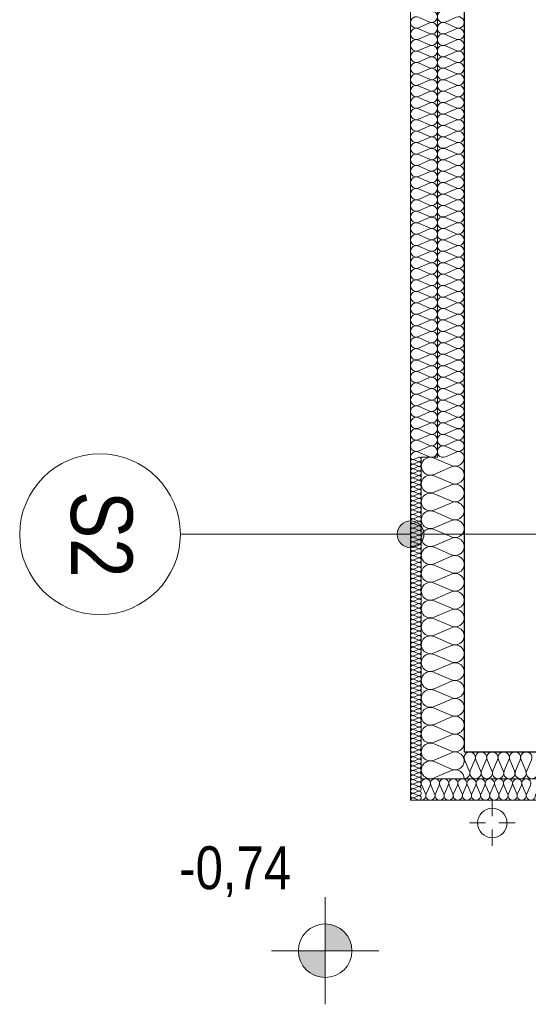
# Model space of a CAD drawing. Extents: x -558982 to 5119495, y -5290134 to 97908.
# Tile 220 of 256: x -440987 to -439088, y -21543 to -17867. Entities that reach past the tile are written whole.
import ezdxf

# ---------------------------------------------------------------- set-up
doc = ezdxf.new("R2010")
doc.units = 0
doc.header["$MEASUREMENT"] = 0
for name, color, linetype in [('Arch ocieplenie', 252, 'Continuous'), ('Arch opisy', 252, 'Continuous'), ('Inwent Izolacje', 252, 'Continuous'), ('INWENT RZĘDNE', 252, 'Continuous')]:
    doc.layers.add(name, color=color, linetype=linetype)
for name, color, linetype, lineweight in [('Arch ocieplenie_Nr_Pióra__9', 252, 'Continuous', 13), ('Arch opisy_Nr_Pióra__1', 252, 'Continuous', 25), ('Arch opisy_Nr_Pióra__21', 252, 'Continuous', 9), ('Arch wykończenie_Nr_Pióra__3', 252, 'Continuous', 18), ('INWENT DACH_Nr_Pióra__21', 252, 'Continuous', 9), ('Inwent Izolacje_Nr_Pióra__2', 252, 'Continuous', 13), ('INWENT RZĘDNE_Nr_Pióra__21', 252, 'Continuous', 9), ('INWENT.ŚCIANY_Nr_Pióra__1', 252, 'Continuous', 25), ('INWENT.ŚCIANY_Nr_Pióra__2', 252, 'Continuous', 13)]:
    doc.layers.add(name, color=color, linetype=linetype, lineweight=lineweight)
doc.styles.add('GENERATED_STYLE_2', font='ARIALN.TTF')
doc.styles.add('GENERATED_STYLE_5', font='ARIALN.TTF')

# ---------------------------------------------------------------- blocks, each defined once
blk = doc.blocks.new('Izolacja cieplna 14_10', base_point=(-430444.9, 22732.6))
at = {"layer": 'Arch ocieplenie_Nr_Pióra__9', "linetype": 'Continuous'}
for p, q in [((-430443.5, 22788.8), (-430429.3, 22756.5)), ((-430426.5, 22756.5), (-430412.3, 22788.8)), ((-430409.4, 22788.8), (-430395.2, 22756.5)), ((-430392.4, 22756.5), (-430378.2, 22788.8)), ((-430375.3, 22788.8), (-430361.1, 22756.5)), ((-430358.2, 22756.5), (-430344.1, 22788.8)), ((-430341.2, 22788.8), (-430327, 22756.5)), ((-430324.1, 22756.5), (-430309.9, 22788.8)), ((-430307.1, 22788.8), (-430292.9, 22756.5)), ((-430290, 22756.5), (-430275.8, 22788.8)), ((-430273, 22788.8), (-430258.8, 22756.5)), ((-430255.9, 22756.5), (-430241.7, 22788.8)), ((-430238.9, 22788.8), (-430224.7, 22756.5)), ((-430221.8, 22756.5), (-430207.6, 22788.8)), ((-430204.8, 22788.8), (-430190.6, 22756.5)), ((-430187.7, 22756.5), (-430173.5, 22788.8)), ((-430170.6, 22788.8), (-430156.5, 22756.5)), ((-430153.6, 22756.5), (-430139.4, 22788.8)), ((-430136.5, 22788.8), (-430122.4, 22756.5)), ((-430119.5, 22756.5), (-430105.3, 22788.8)), ((-430102.4, 22788.8), (-430088.2, 22756.5)), ((-430085.4, 22756.5), (-430071.2, 22788.8)), ((-430068.3, 22788.8), (-430054.1, 22756.5)), ((-430051.3, 22756.5), (-430037.1, 22788.8))]:
    blk.add_line(p, q, dxfattribs=at)
for centre, start_param, end_param in [((-430427.9, 22795.6), 5.870392, 9.837571), ((-430393.8, 22795.6), 5.870392, 9.837571), ((-430359.7, 22795.6), 5.870392, 9.837571), ((-430325.6, 22795.6), 5.870392, 9.837571), ((-430291.5, 22795.6), 5.870392, 9.837571), ((-430257.4, 22795.6), 5.870392, 9.837571), ((-430223.2, 22795.6), 5.870392, 9.837571), ((-430189.1, 22795.6), 5.870392, 9.837571), ((-430155, 22795.6), 5.870392, 9.837571), ((-430120.9, 22795.6), 5.870392, 9.837571), ((-430086.8, 22795.6), 5.870392, 9.837571), ((-430052.7, 22795.6), 5.870392, 9.837571), ((-430444.9, 22749.6), 4.712389, 6.695979), ((-430410.8, 22749.6), 2.7288, 6.695979), ((-430376.7, 22749.6), 2.7288, 6.695979), ((-430342.6, 22749.6), 2.7288, 6.695979), ((-430308.5, 22749.6), 2.7288, 6.695979), ((-430274.4, 22749.6), 2.7288, 6.695979), ((-430240.3, 22749.6), 2.7288, 6.695979), ((-430206.2, 22749.6), 2.7288, 6.695979), ((-430172.1, 22749.6), 2.7288, 6.695979), ((-430138, 22749.6), 2.7288, 6.695979), ((-430103.9, 22749.6), 2.7288, 6.695979), ((-430069.8, 22749.6), 2.7288, 6.695979), ((-430035.7, 22749.6), 2.7288, 6.695979)]:
    blk.add_ellipse(centre, major_axis=(17.1, 0), ratio=0.997691, start_param=start_param, end_param=end_param, dxfattribs=at)
blk = doc.blocks.new('Izolacja cieplna 14_11', base_point=(-430484.9, 28112.6))
at = {"layer": 'Arch ocieplenie_Nr_Pióra__9', "linetype": 'Continuous'}
for p, q in [((-430455.1, 25655.1), (-430414.7, 25637.3)), ((-430414.7, 25633.7), (-430455.1, 25616)), ((-430455.1, 25612.4), (-430414.7, 25594.6)), ((-430414.7, 25591), (-430455.1, 25573.3)), ((-430455.1, 25569.7), (-430414.7, 25551.9)), ((-430414.7, 25548.3), (-430455.1, 25530.6)), ((-430455.1, 25527), (-430414.7, 25509.2)), ((-430414.7, 25505.6), (-430455.1, 25487.8)), ((-430455.1, 25484.3), (-430414.7, 25466.5)), ((-430414.7, 25462.9), (-430455.1, 25445.1)), ((-430455.1, 25441.5), (-430414.7, 25423.8)), ((-430414.7, 25420.2), (-430455.1, 25402.4)), ((-430455.1, 25398.8), (-430414.7, 25381.1)), ((-430414.7, 25377.5), (-430455.1, 25359.7)), ((-430455.1, 25356.1), (-430414.7, 25338.4)), ((-430414.7, 25334.8), (-430455.1, 25317)), ((-430455.1, 25313.4), (-430414.7, 25295.7)), ((-430414.7, 25292.1), (-430455.1, 25274.3)), ((-430455.1, 25270.7), (-430414.7, 25252.9)), ((-430414.7, 25249.4), (-430455.1, 25231.6)), ((-430455.1, 25228), (-430414.7, 25210.2)), ((-430414.7, 25206.7), (-430455.1, 25188.9)), ((-430455.1, 25185.3), (-430414.7, 25167.5)), ((-430414.7, 25163.9), (-430455.1, 25146.2)), ((-430455.1, 25142.6), (-430414.7, 25124.8)), ((-430414.7, 25121.2), (-430455.1, 25103.5)), ((-430455.1, 25099.9), (-430414.7, 25082.1)), ((-430414.7, 25078.5), (-430455.1, 25060.8)), ((-430455.1, 25057.2), (-430414.7, 25039.4)), ((-430414.7, 25035.8), (-430455.1, 25018.1)), ((-430455.1, 25014.5), (-430414.7, 24996.7)), ((-430414.7, 24993.1), (-430455.1, 24975.3)), ((-430455.1, 24971.8), (-430414.7, 24954)), ((-430414.7, 24950.4), (-430455.1, 24932.6)), ((-430455.1, 24929), (-430414.7, 24911.3)), ((-430414.7, 24907.7), (-430455.1, 24889.9)), ((-430455.1, 24886.3), (-430414.7, 24868.6)), ((-430414.7, 24865), (-430455.1, 24847.2)), ((-430455.1, 24843.6), (-430414.7, 24825.9)), ((-430414.7, 24822.3), (-430455.1, 24804.5)), ((-430455.1, 24800.9), (-430414.7, 24783.2)), ((-430414.7, 24779.6), (-430455.1, 24761.8)), ((-430455.1, 24758.2), (-430414.7, 24740.4)), ((-430414.7, 24736.9), (-430455.1, 24719.1)), ((-430455.1, 24715.5), (-430414.7, 24697.7)), ((-430414.7, 24694.2), (-430455.1, 24676.4)), ((-430455.1, 24672.8), (-430414.7, 24655)), ((-430414.7, 24651.4), (-430455.1, 24633.7)), ((-430455.1, 24630.1), (-430414.7, 24612.3)), ((-430414.7, 24608.7), (-430455.1, 24591)), ((-430455.1, 24587.4), (-430414.7, 24569.6)), ((-430414.7, 24566), (-430455.1, 24548.3)), ((-430455.1, 24544.7), (-430414.7, 24526.9)), ((-430414.7, 24523.3), (-430455.1, 24505.6)), ((-430455.1, 24502), (-430414.7, 24484.2)), ((-430414.7, 24480.6), (-430455.1, 24462.8)), ((-430455.1, 24459.3), (-430414.7, 24441.5)), ((-430414.7, 24437.9), (-430455.1, 24420.1)), ((-430455.1, 24416.5), (-430414.7, 24398.8)), ((-430414.7, 24395.2), (-430455.1, 24377.4)), ((-430455.1, 24373.8), (-430414.7, 24356.1)), ((-430414.7, 24352.5), (-430455.1, 24334.7)), ((-430455.1, 24331.1), (-430414.7, 24313.4)), ((-430414.7, 24309.8), (-430455.1, 24292)), ((-430455.1, 24288.4), (-430414.7, 24270.7)), ((-430414.7, 24267.1), (-430455.1, 24249.3)), ((-430455.1, 24245.7), (-430414.7, 24227.9)), ((-430414.7, 24224.4), (-430455.1, 24206.6)), ((-430455.1, 24203), (-430414.7, 24185.2)), ((-430414.7, 24181.7), (-430455.1, 24163.9)), ((-430455.1, 24160.3), (-430414.7, 24142.5)), ((-430414.7, 24138.9), (-430455.1, 24121.2)), ((-430455.1, 24117.6), (-430414.7, 24099.8)), ((-430414.7, 24096.2), (-430455.1, 24078.5)), ((-430455.1, 24074.9), (-430414.7, 24057.1)), ((-430414.7, 24053.5), (-430455.1, 24035.8)), ((-430455.1, 24032.2), (-430414.7, 24014.4))]:
    blk.add_line(p, q, dxfattribs=at)
for centre, start_param, end_param in [((-430463.7, 25635.5), 2.7288, 6.695979), ((-430406.2, 25656.9), 5.870392, 9.837571), ((-430406.2, 25614.2), 5.870392, 9.837571), ((-430463.7, 25592.8), 2.7288, 6.695979), ((-430406.2, 25571.5), 5.870392, 9.837571), ((-430463.7, 25550.1), 2.7288, 6.695979), ((-430406.2, 25528.8), 5.870392, 9.837571), ((-430463.7, 25507.4), 2.7288, 6.695979), ((-430406.2, 25486), 5.870392, 9.837571), ((-430463.7, 25464.7), 2.7288, 6.695979), ((-430463.7, 25422), 2.7288, 6.695979), ((-430406.2, 25443.3), 5.870392, 9.837571), ((-430463.7, 25379.3), 2.7288, 6.695979), ((-430406.2, 25400.6), 5.870392, 9.837571), ((-430463.7, 25336.6), 2.7288, 6.695979), ((-430406.2, 25357.9), 5.870392, 9.837571), ((-430406.2, 25315.2), 5.870392, 9.837571), ((-430463.7, 25293.9), 2.7288, 6.695979), ((-430406.2, 25272.5), 5.870392, 9.837571), ((-430463.7, 25251.2), 2.7288, 6.695979), ((-430406.2, 25229.8), 5.870392, 9.837571), ((-430463.7, 25208.4), 2.7288, 6.695979), ((-430463.7, 25165.7), 2.7288, 6.695979), ((-430406.2, 25187.1), 5.870392, 9.837571), ((-430463.7, 25123), 2.7288, 6.695979), ((-430406.2, 25144.4), 5.870392, 9.837571), ((-430463.7, 25080.3), 2.7288, 6.695979), ((-430406.2, 25101.7), 5.870392, 9.837571), ((-430406.2, 25059), 5.870392, 9.837571), ((-430463.7, 25037.6), 2.7288, 6.695979), ((-430406.2, 25016.3), 5.870392, 9.837571), ((-430463.7, 24994.9), 2.7288, 6.695979), ((-430406.2, 24973.5), 5.870392, 9.837571), ((-430463.7, 24952.2), 2.7288, 6.695979), ((-430463.7, 24909.5), 2.7288, 6.695979), ((-430406.2, 24930.8), 5.870392, 9.837571), ((-430463.7, 24866.8), 2.7288, 6.695979), ((-430406.2, 24888.1), 5.870392, 9.837571), ((-430463.7, 24824.1), 2.7288, 6.695979), ((-430406.2, 24845.4), 5.870392, 9.837571), ((-430406.2, 24802.7), 5.870392, 9.837571), ((-430463.7, 24781.4), 2.7288, 6.695979), ((-430406.2, 24760), 5.870392, 9.837571), ((-430463.7, 24738.7), 2.7288, 6.695979), ((-430406.2, 24717.3), 5.870392, 9.837571), ((-430463.7, 24695.9), 2.7288, 6.695979), ((-430406.2, 24674.6), 5.870392, 9.837571), ((-430463.7, 24653.2), 2.7288, 6.695979), ((-430463.7, 24610.5), 2.7288, 6.695979), ((-430406.2, 24631.9), 5.870392, 9.837571), ((-430463.7, 24567.8), 2.7288, 6.695979), ((-430406.2, 24589.2), 5.870392, 9.837571), ((-430406.2, 24546.5), 5.870392, 9.837571), ((-430463.7, 24525.1), 2.7288, 6.695979), ((-430406.2, 24503.8), 5.870392, 9.837571), ((-430463.7, 24482.4), 2.7288, 6.695979), ((-430406.2, 24461), 5.870392, 9.837571), ((-430463.7, 24439.7), 2.7288, 6.695979), ((-430406.2, 24418.3), 5.870392, 9.837571), ((-430463.7, 24397), 2.7288, 6.695979), ((-430463.7, 24354.3), 2.7288, 6.695979), ((-430406.2, 24375.6), 5.870392, 9.837571), ((-430463.7, 24311.6), 2.7288, 6.695979), ((-430406.2, 24332.9), 5.870392, 9.837571), ((-430406.2, 24290.2), 5.870392, 9.837571), ((-430463.7, 24268.9), 2.7288, 6.695979), ((-430406.2, 24247.5), 5.870392, 9.837571), ((-430463.7, 24226.2), 2.7288, 6.695979), ((-430406.2, 24204.8), 5.870392, 9.837571), ((-430463.7, 24183.4), 2.7288, 6.695979), ((-430406.2, 24162.1), 5.870392, 9.837571), ((-430463.7, 24140.7), 2.7288, 6.695979), ((-430463.7, 24098), 2.7288, 6.695979), ((-430406.2, 24119.4), 5.870392, 9.837571), ((-430463.7, 24055.3), 2.7288, 6.695979), ((-430406.2, 24076.7), 5.870392, 9.837571), ((-430406.2, 24034), 5.870392, 9.837571), ((-430463.7, 24012.6), 2.7288, 4.712389)]:
    blk.add_ellipse(centre, major_axis=(0, -21.4), ratio=0.995956, start_param=start_param, end_param=end_param, dxfattribs=at)
blk = doc.blocks.new('Izolacja cieplna 14_12', base_point=(-430484.9, 24012.6))
at = {"layer": 'Arch ocieplenie_Nr_Pióra__9', "linetype": 'Continuous'}
for p, q in [((-430456.9, 24011.9), (-430473, 24004.8)), ((-430473, 24003.4), (-430456.9, 23996.3)), ((-430456.9, 23994.8), (-430473, 23987.7)), ((-430473, 23986.3), (-430456.9, 23979.2)), ((-430456.9, 23977.8), (-430473, 23970.7)), ((-430473, 23969.2), (-430456.9, 23962.1)), ((-430456.9, 23960.7), (-430473, 23953.6)), ((-430473, 23952.2), (-430456.9, 23945.1)), ((-430456.9, 23943.6), (-430473, 23936.5)), ((-430473, 23935.1), (-430456.9, 23928)), ((-430456.9, 23926.6), (-430473, 23919.5)), ((-430473, 23918), (-430456.9, 23910.9)), ((-430456.9, 23909.5), (-430473, 23902.4)), ((-430473, 23901), (-430456.9, 23893.9)), ((-430456.9, 23892.4), (-430473, 23885.3)), ((-430473, 23883.9), (-430456.9, 23876.8)), ((-430456.9, 23875.4), (-430473, 23868.3)), ((-430473, 23866.8), (-430456.9, 23859.7)), ((-430456.9, 23858.3), (-430473, 23851.2)), ((-430473, 23849.8), (-430456.9, 23842.7)), ((-430456.9, 23841.2), (-430473, 23834.1)), ((-430473, 23832.7), (-430456.9, 23825.6)), ((-430456.9, 23824.2), (-430473, 23817.1)), ((-430473, 23815.6), (-430456.9, 23808.5)), ((-430456.9, 23807.1), (-430473, 23800)), ((-430473, 23798.6), (-430456.9, 23791.5)), ((-430456.9, 23790), (-430473, 23782.9)), ((-430473, 23781.5), (-430456.9, 23774.4)), ((-430456.9, 23773), (-430473, 23765.9)), ((-430473, 23764.4), (-430456.9, 23757.3)), ((-430456.9, 23755.9), (-430473, 23748.8)), ((-430473, 23747.4), (-430456.9, 23740.3)), ((-430456.9, 23738.8), (-430473, 23731.7)), ((-430473, 23730.3), (-430456.9, 23723.2)), ((-430456.9, 23721.8), (-430473, 23714.7)), ((-430473, 23713.2), (-430456.9, 23706.1)), ((-430456.9, 23704.7), (-430473, 23697.6)), ((-430473, 23696.2), (-430456.9, 23689.1)), ((-430456.9, 23687.6), (-430473, 23680.5)), ((-430473, 23679.1), (-430456.9, 23672)), ((-430456.9, 23670.6), (-430473, 23663.5)), ((-430473, 23662), (-430456.9, 23654.9)), ((-430456.9, 23653.5), (-430473, 23646.4)), ((-430473, 23645), (-430456.9, 23637.9)), ((-430456.9, 23636.4), (-430473, 23629.3)), ((-430473, 23627.9), (-430456.9, 23620.8)), ((-430456.9, 23619.4), (-430473, 23612.3)), ((-430473, 23610.8), (-430456.9, 23603.7)), ((-430456.9, 23602.3), (-430473, 23595.2)), ((-430473, 23593.8), (-430456.9, 23586.7)), ((-430456.9, 23585.2), (-430473, 23578.1)), ((-430473, 23576.7), (-430456.9, 23569.6)), ((-430456.9, 23568.2), (-430473, 23561.1)), ((-430473, 23559.6), (-430456.9, 23552.5)), ((-430456.9, 23551.1), (-430473, 23544)), ((-430473, 23542.6), (-430456.9, 23535.5)), ((-430456.9, 23534), (-430473, 23526.9)), ((-430473, 23525.5), (-430456.9, 23518.4)), ((-430456.9, 23517), (-430473, 23509.9)), ((-430473, 23508.4), (-430456.9, 23501.3)), ((-430456.9, 23499.9), (-430473, 23492.8)), ((-430473, 23491.4), (-430456.9, 23484.3)), ((-430456.9, 23482.8), (-430473, 23475.7)), ((-430473, 23474.3), (-430456.9, 23467.2)), ((-430456.9, 23465.8), (-430473, 23458.7)), ((-430473, 23457.2), (-430456.9, 23450.1)), ((-430456.9, 23448.7), (-430473, 23441.6)), ((-430473, 23440.2), (-430456.9, 23433.1)), ((-430456.9, 23431.6), (-430473, 23424.5)), ((-430473, 23423.1), (-430456.9, 23416)), ((-430456.9, 23414.6), (-430473, 23407.5)), ((-430473, 23406), (-430456.9, 23398.9)), ((-430456.9, 23397.5), (-430473, 23390.4)), ((-430473, 23389), (-430456.9, 23381.9)), ((-430456.9, 23380.4), (-430473, 23373.3)), ((-430473, 23371.9), (-430456.9, 23364.8)), ((-430456.9, 23363.4), (-430473, 23356.3)), ((-430473, 23354.8), (-430456.9, 23347.7)), ((-430456.9, 23346.3), (-430473, 23339.2)), ((-430473, 23337.8), (-430456.9, 23330.7)), ((-430456.9, 23329.2), (-430473, 23322.1)), ((-430473, 23320.7), (-430456.9, 23313.6)), ((-430456.9, 23312.2), (-430473, 23305.1)), ((-430473, 23303.6), (-430456.9, 23296.5)), ((-430456.9, 23295.1), (-430473, 23288)), ((-430473, 23286.6), (-430456.9, 23279.5)), ((-430456.9, 23278), (-430473, 23270.9)), ((-430473, 23269.5), (-430456.9, 23262.4)), ((-430456.9, 23261), (-430473, 23253.9)), ((-430473, 23252.4), (-430456.9, 23245.3)), ((-430456.9, 23243.9), (-430473, 23236.8)), ((-430473, 23235.4), (-430456.9, 23228.3)), ((-430456.9, 23226.8), (-430473, 23219.7)), ((-430473, 23218.3), (-430456.9, 23211.2)), ((-430456.9, 23209.8), (-430473, 23202.7)), ((-430473, 23201.2), (-430456.9, 23194.1)), ((-430456.9, 23192.7), (-430473, 23185.6)), ((-430473, 23184.2), (-430456.9, 23177.1)), ((-430456.9, 23175.6), (-430473, 23168.5)), ((-430473, 23167.1), (-430456.9, 23160)), ((-430456.9, 23158.6), (-430473, 23151.5)), ((-430473, 23150), (-430456.9, 23142.9)), ((-430456.9, 23141.5), (-430473, 23134.4)), ((-430473, 23133), (-430456.9, 23125.9)), ((-430456.9, 23124.4), (-430473, 23117.3)), ((-430473, 23115.9), (-430456.9, 23108.8)), ((-430456.9, 23107.4), (-430473, 23100.3)), ((-430473, 23098.8), (-430456.9, 23091.7)), ((-430456.9, 23090.3), (-430473, 23083.2)), ((-430473, 23081.8), (-430456.9, 23074.7)), ((-430456.9, 23073.2), (-430473, 23066.1)), ((-430473, 23064.7), (-430456.9, 23057.6)), ((-430456.9, 23056.2), (-430473, 23049.1)), ((-430473, 23047.6), (-430456.9, 23040.5)), ((-430456.9, 23039.1), (-430473, 23032)), ((-430473, 23030.6), (-430456.9, 23023.5)), ((-430456.9, 23022), (-430473, 23014.9)), ((-430473, 23013.5), (-430456.9, 23006.4)), ((-430456.9, 23005), (-430473, 22997.9)), ((-430473, 22996.4), (-430456.9, 22989.3)), ((-430456.9, 22987.9), (-430473, 22980.8)), ((-430473, 22979.4), (-430456.9, 22972.3)), ((-430456.9, 22970.8), (-430473, 22963.7)), ((-430473, 22962.3), (-430456.9, 22955.2)), ((-430456.9, 22953.8), (-430473, 22946.7)), ((-430473, 22945.2), (-430456.9, 22938.1)), ((-430456.9, 22936.7), (-430473, 22929.6)), ((-430473, 22928.2), (-430456.9, 22921.1)), ((-430456.9, 22919.6), (-430473, 22912.5)), ((-430473, 22911.1), (-430456.9, 22904)), ((-430456.9, 22902.6), (-430473, 22895.5)), ((-430473, 22894), (-430456.9, 22886.9)), ((-430456.9, 22885.5), (-430473, 22878.4)), ((-430473, 22877), (-430456.9, 22869.9)), ((-430456.9, 22868.4), (-430473, 22861.3)), ((-430473, 22859.9), (-430456.9, 22852.8)), ((-430456.9, 22851.4), (-430473, 22844.3)), ((-430473, 22842.8), (-430456.9, 22835.7)), ((-430456.9, 22834.3), (-430473, 22827.2)), ((-430473, 22825.8), (-430456.9, 22818.7)), ((-430456.9, 22817.2), (-430473, 22810.1)), ((-430473, 22808.7), (-430456.9, 22801.6)), ((-430456.9, 22800.2), (-430473, 22793.1)), ((-430473, 22791.6), (-430456.9, 22784.5)), ((-430456.9, 22783.1), (-430473, 22776)), ((-430473, 22774.6), (-430456.9, 22767.5)), ((-430456.9, 22766), (-430473, 22758.9)), ((-430473, 22757.5), (-430456.9, 22750.4)), ((-430456.9, 22749), (-430473, 22741.9)), ((-430473, 22740.4), (-430456.9, 22733.3))]:
    blk.add_line(p, q, dxfattribs=at)
for centre, start_param, end_param in [((-430476.4, 23995.5), 2.7288, 6.695979), ((-430476.4, 24012.6), 4.712389, 6.695979), ((-430453.5, 24004.1), 5.870392, 9.837571), ((-430476.4, 23978.5), 2.7288, 6.695979), ((-430476.4, 23961.4), 2.7288, 6.695979), ((-430453.5, 23987), 5.870392, 9.837571), ((-430453.5, 23969.9), 5.870392, 9.837571), ((-430476.4, 23944.3), 2.7288, 6.695979), ((-430476.4, 23927.3), 2.7288, 6.695979), ((-430453.5, 23952.9), 5.870392, 9.837571), ((-430453.5, 23935.8), 5.870392, 9.837571), ((-430453.5, 23918.7), 5.870392, 9.837571), ((-430476.4, 23910.2), 2.7288, 6.695979), ((-430476.4, 23893.1), 2.7288, 6.695979), ((-430453.5, 23901.7), 5.870392, 9.837571), ((-430453.5, 23884.6), 5.870392, 9.837571), ((-430476.4, 23876.1), 2.7288, 6.695979), ((-430476.4, 23859), 2.7288, 6.695979), ((-430453.5, 23867.5), 5.870392, 9.837571), ((-430453.5, 23850.5), 5.870392, 9.837571), ((-430476.4, 23841.9), 2.7288, 6.695979), ((-430476.4, 23824.9), 2.7288, 6.695979), ((-430476.4, 23807.8), 2.7288, 6.695979), ((-430453.5, 23833.4), 5.870392, 9.837571), ((-430453.5, 23816.3), 5.870392, 9.837571), ((-430476.4, 23790.7), 2.7288, 6.695979), ((-430476.4, 23773.7), 2.7288, 6.695979), ((-430453.5, 23799.3), 5.870392, 9.837571), ((-430453.5, 23782.2), 5.870392, 9.837571), ((-430476.4, 23756.6), 2.7288, 6.695979), ((-430476.4, 23739.5), 2.7288, 6.695979), ((-430453.5, 23765.1), 5.870392, 9.837571), ((-430453.5, 23748.1), 5.870392, 9.837571), ((-430476.4, 23722.5), 2.7288, 6.695979), ((-430476.4, 23705.4), 2.7288, 6.695979), ((-430453.5, 23731), 5.870392, 9.837571), ((-430453.5, 23713.9), 5.870392, 9.837571), ((-430453.5, 23696.9), 5.870392, 9.837571), ((-430476.4, 23688.3), 2.7288, 6.695979), ((-430476.4, 23671.3), 2.7288, 6.695979), ((-430453.5, 23679.8), 5.870392, 9.837571), ((-430453.5, 23662.7), 5.870392, 9.837571), ((-430476.4, 23654.2), 2.7288, 6.695979), ((-430476.4, 23637.1), 2.7288, 6.695979), ((-430453.5, 23645.7), 5.870392, 9.837571), ((-430453.5, 23628.6), 5.870392, 9.837571), ((-430476.4, 23620.1), 2.7288, 6.695979), ((-430476.4, 23603), 2.7288, 6.695979), ((-430453.5, 23611.5), 5.870392, 9.837571), ((-430453.5, 23594.5), 5.870392, 9.837571), ((-430476.4, 23585.9), 2.7288, 6.695979), ((-430476.4, 23568.9), 2.7288, 6.695979), ((-430476.4, 23551.8), 2.7288, 6.695979), ((-430453.5, 23577.4), 5.870392, 9.837571), ((-430453.5, 23560.3), 5.870392, 9.837571), ((-430476.4, 23534.7), 2.7288, 6.695979), ((-430476.4, 23517.7), 2.7288, 6.695979), ((-430453.5, 23543.3), 5.870392, 9.837571), ((-430453.5, 23526.2), 5.870392, 9.837571), ((-430476.4, 23500.6), 2.7288, 6.695979), ((-430476.4, 23483.5), 2.7288, 6.695979), ((-430453.5, 23509.1), 5.870392, 9.837571), ((-430453.5, 23492.1), 5.870392, 9.837571), ((-430476.4, 23466.5), 2.7288, 6.695979), ((-430476.4, 23449.4), 2.7288, 6.695979), ((-430453.5, 23475), 5.870392, 9.837571), ((-430453.5, 23457.9), 5.870392, 9.837571), ((-430453.5, 23440.9), 5.870392, 9.837571), ((-430476.4, 23432.3), 2.7288, 6.695979), ((-430476.4, 23415.3), 2.7288, 6.695979), ((-430453.5, 23423.8), 5.870392, 9.837571), ((-430453.5, 23406.7), 5.870392, 9.837571), ((-430476.4, 23398.2), 2.7288, 6.695979), ((-430476.4, 23381.1), 2.7288, 6.695979), ((-430453.5, 23389.7), 5.870392, 9.837571), ((-430453.5, 23372.6), 5.870392, 9.837571), ((-430476.4, 23364.1), 2.7288, 6.695979), ((-430476.4, 23347), 2.7288, 6.695979), ((-430476.4, 23329.9), 2.7288, 6.695979), ((-430453.5, 23355.5), 5.870392, 9.837571), ((-430453.5, 23338.5), 5.870392, 9.837571), ((-430476.4, 23312.9), 2.7288, 6.695979), ((-430476.4, 23295.8), 2.7288, 6.695979), ((-430453.5, 23321.4), 5.870392, 9.837571), ((-430453.5, 23304.3), 5.870392, 9.837571), ((-430476.4, 23278.7), 2.7288, 6.695979), ((-430476.4, 23261.7), 2.7288, 6.695979), ((-430453.5, 23287.3), 5.870392, 9.837571), ((-430453.5, 23270.2), 5.870392, 9.837571), ((-430476.4, 23244.6), 2.7288, 6.695979), ((-430476.4, 23227.5), 2.7288, 6.695979), ((-430453.5, 23253.1), 5.870392, 9.837571), ((-430453.5, 23236.1), 5.870392, 9.837571), ((-430453.5, 23219), 5.870392, 9.837571), ((-430476.4, 23210.5), 2.7288, 6.695979), ((-430476.4, 23193.4), 2.7288, 6.695979), ((-430453.5, 23201.9), 5.870392, 9.837571), ((-430453.5, 23184.9), 5.870392, 9.837571), ((-430476.4, 23176.3), 2.7288, 6.695979), ((-430476.4, 23159.3), 2.7288, 6.695979), ((-430453.5, 23167.8), 5.870392, 9.837571), ((-430453.5, 23150.7), 5.870392, 9.837571), ((-430476.4, 23142.2), 2.7288, 6.695979), ((-430476.4, 23125.1), 2.7288, 6.695979), ((-430453.5, 23133.7), 5.870392, 9.837571), ((-430453.5, 23116.6), 5.870392, 9.837571), ((-430476.4, 23108.1), 2.7288, 6.695979), ((-430476.4, 23091), 2.7288, 6.695979), ((-430476.4, 23073.9), 2.7288, 6.695979), ((-430453.5, 23099.5), 5.870392, 9.837571), ((-430453.5, 23082.5), 5.870392, 9.837571), ((-430476.4, 23056.9), 2.7288, 6.695979), ((-430476.4, 23039.8), 2.7288, 6.695979), ((-430453.5, 23065.4), 5.870392, 9.837571), ((-430453.5, 23048.3), 5.870392, 9.837571), ((-430476.4, 23022.7), 2.7288, 6.695979), ((-430476.4, 23005.7), 2.7288, 6.695979), ((-430453.5, 23031.3), 5.870392, 9.837571), ((-430453.5, 23014.2), 5.870392, 9.837571), ((-430476.4, 22988.6), 2.7288, 6.695979), ((-430476.4, 22971.5), 2.7288, 6.695979), ((-430453.5, 22997.1), 5.870392, 9.837571), ((-430453.5, 22980.1), 5.870392, 9.837571), ((-430453.5, 22963), 5.870392, 9.837571), ((-430476.4, 22954.5), 2.7288, 6.695979), ((-430476.4, 22937.4), 2.7288, 6.695979), ((-430453.5, 22945.9), 5.870392, 9.837571), ((-430453.5, 22928.9), 5.870392, 9.837571), ((-430476.4, 22920.3), 2.7288, 6.695979), ((-430476.4, 22903.3), 2.7288, 6.695979), ((-430453.5, 22911.8), 5.870392, 9.837571), ((-430453.5, 22894.7), 5.870392, 9.837571), ((-430476.4, 22886.2), 2.7288, 6.695979), ((-430476.4, 22869.1), 2.7288, 6.695979), ((-430476.4, 22852.1), 2.7288, 6.695979), ((-430453.5, 22877.7), 5.870392, 9.837571), ((-430453.5, 22860.6), 5.870392, 9.837571), ((-430476.4, 22835), 2.7288, 6.695979), ((-430476.4, 22817.9), 2.7288, 6.695979), ((-430453.5, 22843.5), 5.870392, 9.837571), ((-430453.5, 22826.5), 5.870392, 9.837571), ((-430476.4, 22800.9), 2.7288, 6.695979), ((-430476.4, 22783.8), 2.7288, 6.695979), ((-430453.5, 22809.4), 5.870392, 9.837571), ((-430453.5, 22792.3), 5.870392, 9.837571), ((-430476.4, 22766.7), 2.7288, 6.695979), ((-430476.4, 22749.7), 2.7288, 6.695979), ((-430453.5, 22775.3), 5.870392, 9.837571), ((-430453.5, 22758.2), 5.870392, 9.837571), ((-430453.5, 22741.1), 5.870392, 9.837571), ((-430476.4, 22732.6), 2.7288, 4.712389)]:
    blk.add_ellipse(centre, major_axis=(0, -8.53), ratio=0.996928, start_param=start_param, end_param=end_param, dxfattribs=at)
blk = doc.blocks.new('Izolacja cieplna 14_262', base_point=(-430284.9, 22812.6))
at = {"layer": 'Inwent Izolacje_Nr_Pióra__2', "linetype": 'Continuous'}
for p, q in [((-430283.2, 22882.8), (-430265.6, 22842.4)), ((-430262.1, 22842.4), (-430244.5, 22882.8)), ((-430241, 22882.8), (-430223.4, 22842.4)), ((-430219.9, 22842.4), (-430202.3, 22882.8)), ((-430198.7, 22882.8), (-430181.2, 22842.4)), ((-430177.6, 22842.4), (-430160.1, 22882.8)), ((-430156.5, 22882.8), (-430139, 22842.4)), ((-430135.4, 22842.4), (-430117.9, 22882.8)), ((-430114.3, 22882.8), (-430096.8, 22842.4)), ((-430093.2, 22842.4), (-430075.6, 22882.8)), ((-430072.1, 22882.8), (-430054.5, 22842.4)), ((-430051, 22842.4), (-430033.4, 22882.8))]:
    blk.add_line(p, q, dxfattribs=at)
for centre, start_param, end_param in [((-430263.8, 22891.3), 4.299595, 8.266775), ((-430221.6, 22891.3), 4.299595, 8.266775), ((-430179.4, 22891.3), 4.299595, 8.266775), ((-430137.2, 22891.3), 4.299595, 8.266775), ((-430095, 22891.3), 4.299595, 8.266775), ((-430052.8, 22891.3), 4.299595, 8.266775), ((-430284.9, 22833.9), 3.141593, 5.125182), ((-430242.7, 22833.9), 1.158004, 5.125183), ((-430200.5, 22833.9), 1.158004, 5.125183), ((-430158.3, 22833.9), 1.158004, 5.125183), ((-430116.1, 22833.9), 1.158004, 5.125183), ((-430073.9, 22833.9), 1.158004, 5.125183), ((-430031.7, 22833.9), 1.158004, 5.125183)]:
    blk.add_ellipse(centre, major_axis=(0, 21.3), ratio=0.992446, start_param=start_param, end_param=end_param, dxfattribs=at)
blk = doc.blocks.new('Izolacja cieplna 14_263', base_point=(-430284.9, 22812.6))
at = {"layer": 'Inwent Izolacje_Nr_Pióra__2', "linetype": 'Continuous'}
for p, q in [((-430332.6, 23982.1), (-430397.3, 24009.8)), ((-430397.3, 23948.7), (-430332.6, 23976.5)), ((-430332.6, 23915.4), (-430397.3, 23943.1)), ((-430397.3, 23882.1), (-430332.6, 23909.8)), ((-430332.6, 23848.7), (-430397.3, 23876.5)), ((-430397.3, 23815.4), (-430332.6, 23843.1)), ((-430332.6, 23782.1), (-430397.3, 23809.8)), ((-430397.3, 23748.7), (-430332.6, 23776.5)), ((-430332.6, 23715.4), (-430397.3, 23743.1)), ((-430397.3, 23682.1), (-430332.6, 23709.8)), ((-430332.6, 23648.7), (-430397.3, 23676.5)), ((-430397.3, 23615.4), (-430332.6, 23643.1)), ((-430332.6, 23582.1), (-430397.3, 23609.8)), ((-430397.3, 23548.7), (-430332.6, 23576.5)), ((-430332.6, 23515.4), (-430397.3, 23543.1)), ((-430397.3, 23482.1), (-430332.6, 23509.8)), ((-430332.6, 23448.7), (-430397.3, 23476.5)), ((-430397.3, 23415.4), (-430332.6, 23443.1)), ((-430332.6, 23382.1), (-430397.3, 23409.8)), ((-430397.3, 23348.7), (-430332.6, 23376.5)), ((-430332.6, 23315.4), (-430397.3, 23343.1)), ((-430397.3, 23282.1), (-430332.6, 23309.8)), ((-430332.6, 23248.7), (-430397.3, 23276.5)), ((-430397.3, 23215.4), (-430332.6, 23243.1)), ((-430332.6, 23182.1), (-430397.3, 23209.8)), ((-430397.3, 23148.7), (-430332.6, 23176.5)), ((-430332.6, 23115.4), (-430397.3, 23143.1)), ((-430397.3, 23082.1), (-430332.6, 23109.8)), ((-430332.6, 23048.7), (-430397.3, 23076.5)), ((-430397.3, 23015.4), (-430332.6, 23043.1)), ((-430332.6, 22982.1), (-430397.3, 23009.8)), ((-430397.3, 22948.7), (-430332.6, 22976.5)), ((-430332.6, 22915.4), (-430397.3, 22943.1)), ((-430397.3, 22882.1), (-430332.6, 22909.8)), ((-430332.6, 22848.7), (-430397.3, 22876.5)), ((-430397.3, 22815.4), (-430332.6, 22843.1))]:
    blk.add_line(p, q, dxfattribs=at)
for centre, start_param, end_param in [((-430410.9, 23979.3), 4.299595, 8.266775), ((-430319, 24012.6), 1.158004, 3.141593), ((-430319, 23945.9), 1.158004, 5.125183), ((-430410.9, 23912.6), 4.299595, 8.266775), ((-430319, 23879.3), 1.158004, 5.125183), ((-430410.9, 23845.9), 4.299595, 8.266775), ((-430410.9, 23779.3), 4.299595, 8.266775), ((-430319, 23812.6), 1.158004, 5.125183), ((-430319, 23745.9), 1.158004, 5.125183), ((-430410.9, 23712.6), 4.299595, 8.266775), ((-430319, 23679.3), 1.158004, 5.125183), ((-430410.9, 23645.9), 4.299595, 8.266775), ((-430319, 23612.6), 1.158004, 5.125183), ((-430410.9, 23579.3), 4.299595, 8.266775), ((-430319, 23545.9), 1.158004, 5.125183), ((-430410.9, 23512.6), 4.299595, 8.266775), ((-430319, 23479.3), 1.158004, 5.125183), ((-430410.9, 23445.9), 4.299595, 8.266775), ((-430319, 23412.6), 1.158004, 5.125183), ((-430410.9, 23379.3), 4.299595, 8.266775), ((-430319, 23345.9), 1.158004, 5.125183), ((-430410.9, 23312.6), 4.299595, 8.266775), ((-430319, 23279.3), 1.158004, 5.125183), ((-430410.9, 23245.9), 4.299595, 8.266775), ((-430319, 23212.6), 1.158004, 5.125183), ((-430410.9, 23179.3), 4.299595, 8.266775), ((-430319, 23145.9), 1.158004, 5.125183), ((-430410.9, 23112.6), 4.299595, 8.266775), ((-430410.9, 23045.9), 4.299595, 8.266775), ((-430319, 23079.3), 1.158004, 5.125183), ((-430319, 23012.6), 1.158004, 5.125183), ((-430410.9, 22979.3), 4.299595, 8.266775), ((-430319, 22945.9), 1.158004, 5.125183), ((-430410.9, 22912.6), 4.299595, 8.266775), ((-430319, 22879.3), 1.158004, 5.125183), ((-430410.9, 22845.9), 4.299595, 8.266775), ((-430319, 22812.6), 3.141593, 5.125182)]:
    blk.add_ellipse(centre, major_axis=(-34, 0), ratio=0.979572, start_param=start_param, end_param=end_param, dxfattribs=at)
blk = doc.blocks.new('Izolacja cieplna 14_264', base_point=(-430284.9, 24012.6))
at = {"layer": 'Inwent Izolacje_Nr_Pióra__2', "linetype": 'Continuous'}
for p, q in [((-430355.1, 25637.3), (-430314.7, 25655.1)), ((-430314.7, 25616), (-430355.1, 25633.7)), ((-430355.1, 25594.6), (-430314.7, 25612.4)), ((-430314.7, 25573.3), (-430355.1, 25591)), ((-430355.1, 25551.9), (-430314.7, 25569.7)), ((-430314.7, 25530.6), (-430355.1, 25548.3)), ((-430355.1, 25509.2), (-430314.7, 25527)), ((-430314.7, 25487.8), (-430355.1, 25505.6)), ((-430355.1, 25466.5), (-430314.7, 25484.3)), ((-430314.7, 25445.1), (-430355.1, 25462.9)), ((-430355.1, 25423.8), (-430314.7, 25441.5)), ((-430314.7, 25402.4), (-430355.1, 25420.2)), ((-430355.1, 25381.1), (-430314.7, 25398.8)), ((-430314.7, 25359.7), (-430355.1, 25377.5)), ((-430355.1, 25338.4), (-430314.7, 25356.1)), ((-430314.7, 25317), (-430355.1, 25334.8)), ((-430355.1, 25295.7), (-430314.7, 25313.4)), ((-430314.7, 25274.3), (-430355.1, 25292.1)), ((-430355.1, 25252.9), (-430314.7, 25270.7)), ((-430314.7, 25231.6), (-430355.1, 25249.4)), ((-430355.1, 25210.2), (-430314.7, 25228)), ((-430314.7, 25188.9), (-430355.1, 25206.6)), ((-430355.1, 25167.5), (-430314.7, 25185.3)), ((-430314.7, 25146.2), (-430355.1, 25163.9)), ((-430355.1, 25124.8), (-430314.7, 25142.6)), ((-430314.7, 25103.5), (-430355.1, 25121.2)), ((-430355.1, 25082.1), (-430314.7, 25099.9)), ((-430314.7, 25060.8), (-430355.1, 25078.5)), ((-430355.1, 25039.4), (-430314.7, 25057.2)), ((-430314.7, 25018.1), (-430355.1, 25035.8)), ((-430355.1, 24996.7), (-430314.7, 25014.5)), ((-430314.7, 24975.3), (-430355.1, 24993.1)), ((-430355.1, 24954), (-430314.7, 24971.8)), ((-430314.7, 24932.6), (-430355.1, 24950.4)), ((-430355.1, 24911.3), (-430314.7, 24929)), ((-430314.7, 24889.9), (-430355.1, 24907.7)), ((-430355.1, 24868.6), (-430314.7, 24886.3)), ((-430314.7, 24847.2), (-430355.1, 24865)), ((-430355.1, 24825.9), (-430314.7, 24843.6)), ((-430314.7, 24804.5), (-430355.1, 24822.3)), ((-430355.1, 24783.2), (-430314.7, 24800.9)), ((-430314.7, 24761.8), (-430355.1, 24779.6)), ((-430355.1, 24740.4), (-430314.7, 24758.2)), ((-430314.7, 24719.1), (-430355.1, 24736.9)), ((-430355.1, 24697.7), (-430314.7, 24715.5)), ((-430314.7, 24676.4), (-430355.1, 24694.1)), ((-430355.1, 24655), (-430314.7, 24672.8)), ((-430314.7, 24633.7), (-430355.1, 24651.4)), ((-430355.1, 24612.3), (-430314.7, 24630.1)), ((-430314.7, 24591), (-430355.1, 24608.7)), ((-430355.1, 24569.6), (-430314.7, 24587.4)), ((-430314.7, 24548.3), (-430355.1, 24566)), ((-430355.1, 24526.9), (-430314.7, 24544.7)), ((-430314.7, 24505.6), (-430355.1, 24523.3)), ((-430355.1, 24484.2), (-430314.7, 24502)), ((-430314.7, 24462.8), (-430355.1, 24480.6)), ((-430355.1, 24441.5), (-430314.7, 24459.3)), ((-430314.7, 24420.1), (-430355.1, 24437.9)), ((-430355.1, 24398.8), (-430314.7, 24416.5)), ((-430314.7, 24377.4), (-430355.1, 24395.2)), ((-430355.1, 24356.1), (-430314.7, 24373.8)), ((-430314.7, 24334.7), (-430355.1, 24352.5)), ((-430355.1, 24313.4), (-430314.7, 24331.1)), ((-430314.7, 24292), (-430355.1, 24309.8)), ((-430355.1, 24270.7), (-430314.7, 24288.4)), ((-430314.7, 24249.3), (-430355.1, 24267.1)), ((-430355.1, 24227.9), (-430314.7, 24245.7)), ((-430314.7, 24206.6), (-430355.1, 24224.4)), ((-430355.1, 24185.2), (-430314.7, 24203)), ((-430314.7, 24163.9), (-430355.1, 24181.6)), ((-430355.1, 24142.5), (-430314.7, 24160.3)), ((-430314.7, 24121.2), (-430355.1, 24138.9)), ((-430355.1, 24099.8), (-430314.7, 24117.6)), ((-430314.7, 24078.5), (-430355.1, 24096.2)), ((-430355.1, 24057.1), (-430314.7, 24074.9)), ((-430314.7, 24035.8), (-430355.1, 24053.5)), ((-430355.1, 24014.4), (-430314.7, 24032.2))]:
    blk.add_line(p, q, dxfattribs=at)
for centre, start_param, end_param in [((-430363.7, 25656.9), 5.870392, 9.837571), ((-430306.2, 25635.5), 2.7288, 6.695979), ((-430363.7, 25614.2), 5.870392, 9.837571), ((-430363.7, 25571.5), 5.870392, 9.837571), ((-430306.2, 25592.8), 2.7288, 6.695979), ((-430363.7, 25528.8), 5.870392, 9.837571), ((-430306.2, 25550.1), 2.7288, 6.695979), ((-430363.7, 25486), 5.870392, 9.837571), ((-430306.2, 25507.4), 2.7288, 6.695979), ((-430306.2, 25464.7), 2.7288, 6.695979), ((-430363.7, 25443.3), 5.870392, 9.837571), ((-430306.2, 25422), 2.7288, 6.695979), ((-430363.7, 25400.6), 5.870392, 9.837571), ((-430306.2, 25379.3), 2.7288, 6.695979), ((-430363.7, 25357.9), 5.870392, 9.837571), ((-430306.2, 25336.6), 2.7288, 6.695979), ((-430363.7, 25315.2), 5.870392, 9.837571), ((-430363.7, 25272.5), 5.870392, 9.837571), ((-430306.2, 25293.9), 2.7288, 6.695979), ((-430363.7, 25229.8), 5.870392, 9.837571), ((-430306.2, 25251.2), 2.7288, 6.695979), ((-430306.2, 25208.4), 2.7288, 6.695979), ((-430363.7, 25187.1), 5.870392, 9.837571), ((-430306.2, 25165.7), 2.7288, 6.695979), ((-430363.7, 25144.4), 5.870392, 9.837571), ((-430306.2, 25123), 2.7288, 6.695979), ((-430363.7, 25101.7), 5.870392, 9.837571), ((-430306.2, 25080.3), 2.7288, 6.695979), ((-430363.7, 25059), 5.870392, 9.837571), ((-430363.7, 25016.3), 5.870392, 9.837571), ((-430306.2, 25037.6), 2.7288, 6.695979), ((-430363.7, 24973.5), 5.870392, 9.837571), ((-430306.2, 24994.9), 2.7288, 6.695979), ((-430306.2, 24952.2), 2.7288, 6.695979), ((-430363.7, 24930.8), 5.870392, 9.837571), ((-430306.2, 24909.5), 2.7288, 6.695979), ((-430363.7, 24888.1), 5.870392, 9.837571), ((-430306.2, 24866.8), 2.7288, 6.695979), ((-430363.7, 24845.4), 5.870392, 9.837571), ((-430306.2, 24824.1), 2.7288, 6.695979), ((-430363.7, 24802.7), 5.870392, 9.837571), ((-430363.7, 24760), 5.870392, 9.837571), ((-430306.2, 24781.4), 2.7288, 6.695979), ((-430363.7, 24717.3), 5.870392, 9.837571), ((-430306.2, 24738.7), 2.7288, 6.695979), ((-430363.7, 24674.6), 5.870392, 9.837571), ((-430306.2, 24695.9), 2.7288, 6.695979), ((-430306.2, 24653.2), 2.7288, 6.695979), ((-430363.7, 24631.9), 5.870392, 9.837571), ((-430306.2, 24610.5), 2.7288, 6.695979), ((-430363.7, 24589.2), 5.870392, 9.837571), ((-430306.2, 24567.8), 2.7288, 6.695979), ((-430363.7, 24546.5), 5.870392, 9.837571), ((-430363.7, 24503.8), 5.870392, 9.837571), ((-430306.2, 24525.1), 2.7288, 6.695979), ((-430363.7, 24461), 5.870392, 9.837571), ((-430306.2, 24482.4), 2.7288, 6.695979), ((-430363.7, 24418.3), 5.870392, 9.837571), ((-430306.2, 24439.7), 2.7288, 6.695979), ((-430306.2, 24397), 2.7288, 6.695979), ((-430363.7, 24375.6), 5.870392, 9.837571), ((-430306.2, 24354.3), 2.7288, 6.695979), ((-430363.7, 24332.9), 5.870392, 9.837571), ((-430306.2, 24311.6), 2.7288, 6.695979), ((-430363.7, 24290.2), 5.870392, 9.837571), ((-430363.7, 24247.5), 5.870392, 9.837571), ((-430306.2, 24268.9), 2.7288, 6.695979), ((-430363.7, 24204.8), 5.870392, 9.837571), ((-430306.2, 24226.2), 2.7288, 6.695979), ((-430363.7, 24162.1), 5.870392, 9.837571), ((-430306.2, 24183.4), 2.7288, 6.695979), ((-430306.2, 24140.7), 2.7288, 6.695979), ((-430363.7, 24119.4), 5.870392, 9.837571), ((-430306.2, 24098), 2.7288, 6.695979), ((-430363.7, 24076.7), 5.870392, 9.837571), ((-430306.2, 24055.3), 2.7288, 6.695979), ((-430363.7, 24034), 5.870392, 9.837571), ((-430306.2, 24012.6), 4.712389, 6.695979)]:
    blk.add_ellipse(centre, major_axis=(0, 21.4), ratio=0.995956, start_param=start_param, end_param=end_param, dxfattribs=at)
blk = doc.blocks.new('Koty wysokościowe_15', base_point=(-430804, 22170.6))
at = {"layer": 'INWENT RZĘDNE_Nr_Pióra__21', "linetype": 'Continuous'}
for points in [[(-430804, 22170.6), (-430704, 22170.6), (-430711.6, 22208.9), (-430733.3, 22241.3), (-430765.7, 22263), (-430804, 22270.6)], [(-430804, 22170.6), (-430904, 22170.6), (-430896.4, 22132.3), (-430874.7, 22099.9), (-430842.3, 22078.2), (-430804, 22070.6)]]:
    blk.add_hatch(color=256, dxfattribs=at).paths.add_polyline_path(points, flags=0)
for p, q in [((-430804, 21970.6), (-430804, 22370.6)), ((-431004, 22170.6), (-430604, 22170.6))]:
    blk.add_line(p, q, dxfattribs=at)
blk.add_circle((-430804, 22170.6), 100, dxfattribs=at)
at = {"layer": 'INWENT RZĘDNE_Nr_Pióra__21', "insert": (-431348.8, 22370.6), "char_height": 160, "attachment_point": 7, "style": 'GENERATED_STYLE_2'}
blk.add_mtext('{-0,74}', dxfattribs=at)
blk = doc.blocks.new('Linia_62', base_point=(-430484.9, 23725.1))
at = {"layer": 'Arch opisy_Nr_Pióra__21', "linetype": 'Continuous'}
blk.add_line((-430484.9, 23725.1), (-431344.7, 23725.1), dxfattribs=at)
blk.add_circle((-431644.7, 23725.1), 300, dxfattribs=at)
blk = doc.blocks.new('Linia_63', base_point=(-429844.9, 23725.1))
at = {"layer": 'Arch opisy_Nr_Pióra__21', "linetype": 'Continuous'}
for points in [[(-430434.9, 23725.1), (-430438.8, 23744.2), (-430449.6, 23760.4), (-430465.8, 23771.3), (-430484.9, 23775.1), (-430504.1, 23771.3), (-430520.3, 23760.4), (-430531.1, 23744.2), (-430534.9, 23725.1), (-430531.1, 23705.9), (-430520.3, 23689.7), (-430504.1, 23678.9), (-430484.9, 23675.1), (-430465.8, 23678.9), (-430449.6, 23689.7), (-430438.8, 23705.9)], [(-429794.9, 23725.1), (-429798.8, 23744.2), (-429809.6, 23760.4), (-429825.8, 23771.3), (-429844.9, 23775.1), (-429864.1, 23771.3), (-429880.3, 23760.4), (-429891.1, 23744.2), (-429894.9, 23725.1), (-429891.1, 23705.9), (-429880.3, 23689.7), (-429864.1, 23678.9), (-429844.9, 23675.1), (-429825.8, 23678.9), (-429809.6, 23689.7), (-429798.8, 23705.9)]]:
    blk.add_hatch(color=256, dxfattribs=at).paths.add_polyline_path(points, flags=0)
blk.add_line((-429894.9, 23725.1), (-430434.9, 23725.1), dxfattribs=at)
for centre in [(-430484.9, 23725.1), (-429844.9, 23725.1)]:
    blk.add_circle(centre, 50, dxfattribs=at)

msp = doc.modelspace()

# ---------------------------------------------------------------- linework, layer by layer
at = {"layer": 'Arch wykończenie_Nr_Pióra__3', "linetype": 'Continuous'}
for p, q in [((-439527.5, -15400.6), (-439527.5, -20780.6)), ((-439527.5, -20780.6), (-436963.5, -20780.6))]:
    msp.add_line(p, q, dxfattribs=at)
at = {"layer": 'INWENT DACH_Nr_Pióra__21', "linetype": 'Continuous'}
for p, q in [((-439222.5, -20840.6), (-439222.5, -20780.6)), ((-439247.5, -20865.6), (-439307.5, -20865.6)), ((-439197.5, -20865.6), (-439137.5, -20865.6)), ((-439222.5, -20890.6), (-439222.5, -20950.6))]:
    msp.add_line(p, q, dxfattribs=at)
msp.add_circle((-439222.5, -20865.6), 55, dxfattribs=at)
at = {"layer": 'INWENT.ŚCIANY_Nr_Pióra__1', "linetype": 'Continuous'}
for p, q in [((-439327.5, -15440.6), (-439327.5, -20600.6)), ((-439327.5, -20600.6), (-437007.5, -20600.6))]:
    msp.add_line(p, q, dxfattribs=at)
at = {"layer": 'INWENT.ŚCIANY_Nr_Pióra__2', "linetype": 'Continuous'}
for p, q in [((-439427.5, -15400.6), (-439427.5, -19500.6)), ((-439427.5, -19500.6), (-439487.5, -19500.6)), ((-439487.5, -19500.6), (-439487.5, -20700.6)), ((-436963.5, -20700.6), (-439487.5, -20700.6))]:
    msp.add_line(p, q, dxfattribs=at)

# ---------------------------------------------------------------- block references
at = {"layer": 'Arch ocieplenie', "color": 104, "linetype": 'Continuous', "lineweight": 13, "true_color": 0x029e21}
for name, p in [('Izolacja cieplna 14_11', (-439527.5, -15400.6)), ('Izolacja cieplna 14_12', (-439527.5, -19500.6)), ('Izolacja cieplna 14_10', (-439487.5, -20780.6))]:
    msp.add_blockref(name, p, dxfattribs=at)
at = {"layer": 'Arch opisy', "linetype": 'Continuous'}
for name, p in [('Linia_62', (-439527.5, -19788.1)), ('Linia_63', (-438887.5, -19788.1))]:
    msp.add_blockref(name, p, dxfattribs=at)
at = {"layer": 'Inwent Izolacje', "color": 104, "linetype": 'Continuous', "lineweight": 13, "true_color": 0x029e21}
for name, p in [('Izolacja cieplna 14_264', (-439327.5, -19500.6)), ('Izolacja cieplna 14_263', (-439327.5, -20700.6)), ('Izolacja cieplna 14_262', (-439327.5, -20700.6))]:
    msp.add_blockref(name, p, dxfattribs=at)
at = {"layer": 'INWENT RZĘDNE'}
msp.add_blockref('Koty wysokościowe_15', (-439846.6, -21342.6), dxfattribs=at)

# ---------------------------------------------------------------- texts
at = {"layer": 'Arch opisy_Nr_Pióra__1', "linetype": 'Continuous', "insert": (-440565.9, -19788.1), "char_height": 230, "attachment_point": 2, "rotation": 270, "style": 'GENERATED_STYLE_5'}
msp.add_mtext('{S2}', dxfattribs=at)

doc.saveas('drawing.dxf')
